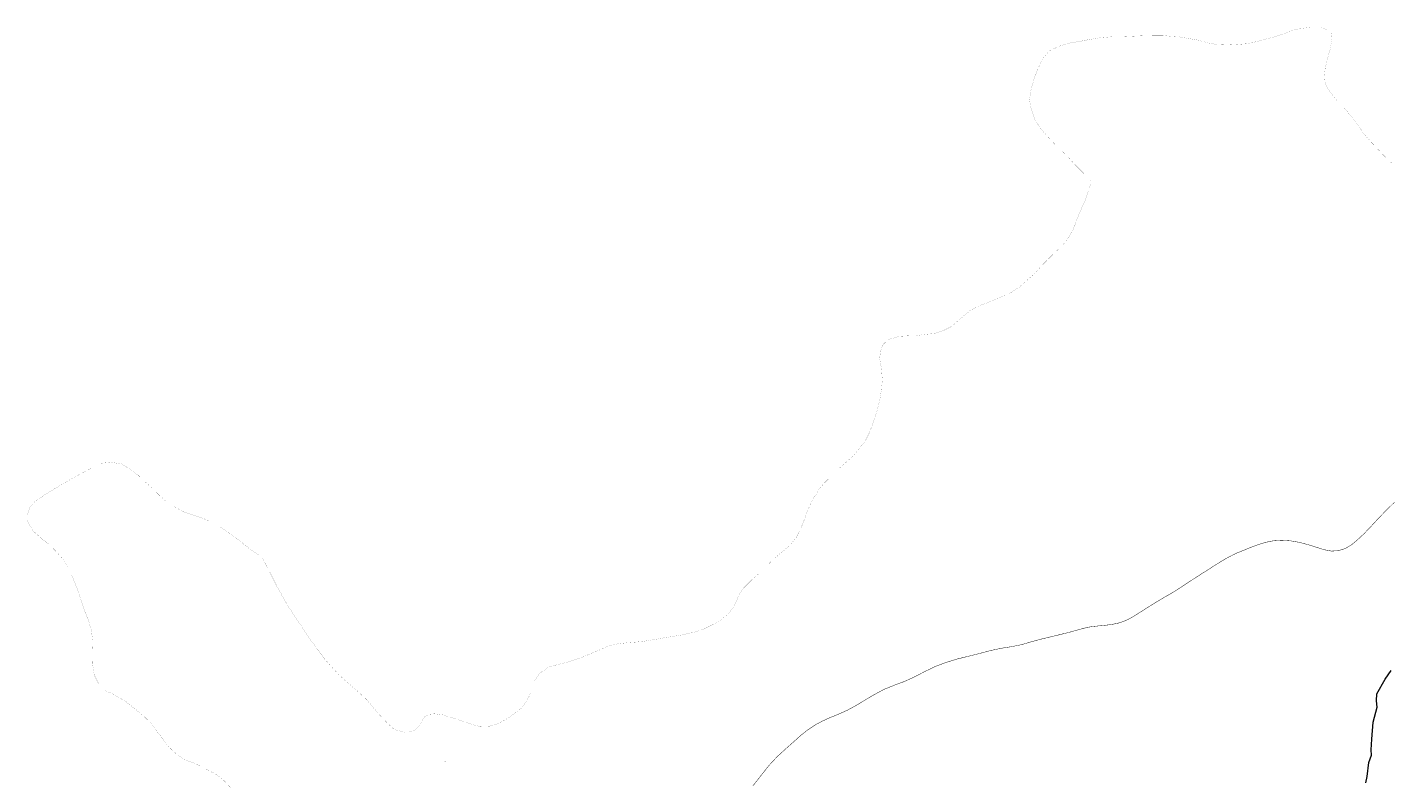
# Model space of a CAD drawing. Header units: metres. Extents: x 347609 to 404409, y 8548087 to 8605413.
# Tile 25 of 46: x 389090 to 390665, y 8579085 to 8579961. Entities that reach past the tile are written whole.
import ezdxf

# ---------------------------------------------------------------- set-up
doc = ezdxf.new("R2010")
doc.units = ezdxf.units.M
doc.linetypes.add('ACAD_ISO04W100', pattern=[30, 24, -3, 0, -3])
doc.layers.add('01. RIO', color=7, linetype='Continuous', lineweight=5, true_color=0x2776bb)
doc.layers.add('Red vial nacional', color=242, linetype='Continuous', lineweight=40)
doc.layers.add('Red vial vecinal', color=241, linetype='ACAD_ISO04W100', lineweight=30)
doc.layers.add('ZR_LIMA_PSAD56_A_WGS84', color=210, linetype='Continuous')
doc.styles.get("Standard").update_dxf_attribs({"font": 'simplex.shx'})

# ---------------------------------------------------------------- blocks, each defined once
blk = doc.blocks.new('REIORORI')
at = {"layer": '01. RIO', "color": 152, "lineweight": 15, "true_color": 0x2776bb, "flags": 128}
blk.add_lwpolyline([(390638, 8579087.3), (390639.7, 8579094.8), (390641.6, 8579110.8), (390644.6, 8579119.4), (390644.2, 8579125.6), (390645.1, 8579137.8), (390646.4, 8579157.6), (390651.3, 8579174.8), (390650.2, 8579182.4), (390650.6, 8579190.5), (390660.4, 8579207.2), (390667.5, 8579217.5)], dxfattribs=at)

msp = doc.modelspace()

# ---------------------------------------------------------------- linework, layer by layer
at = {"layer": 'Red vial nacional', "transparency": 33554623, "const_width": 0.5}
msp.add_lwpolyline([(389929.4, 8579083.9), (389938.7, 8579095.8), (389948, 8579107.6), (389957.9, 8579118.1), (389968.1, 8579127.4), (389977.3, 8579135.6), (389984.9, 8579142.4), (389992.6, 8579148.5), (390000.9, 8579154.1), (390009.6, 8579158.8), (390018.6, 8579162.9), (390028.3, 8579166.8), (390038.5, 8579171.4), (390048.8, 8579176.9), (390059.2, 8579183.2), (390069.8, 8579189.5), (390081, 8579195.5), (390092.8, 8579200.3), (390104.7, 8579204.7), (390116.3, 8579210), (390127.9, 8579216), (390139.9, 8579221.8), (390152.5, 8579226.6), (390165.5, 8579230.6), (390178.5, 8579233.8), (390191.3, 8579237), (390203.7, 8579240.3), (390216.2, 8579243), (390228.4, 8579244.9), (390240.3, 8579247.3), (390252.2, 8579250.8), (390264.1, 8579254), (390275.6, 8579256.7), (390285.8, 8579259.2), (390293.9, 8579261.2), (390298.8, 8579262.5), (390306.4, 8579264.7), (390316.1, 8579267.2), (390322.1, 8579268.2), (390329, 8579268.9), (390336.6, 8579269.6), (390344.4, 8579270.6), (390351.8, 8579272.1), (390358.5, 8579274.3), (390364.1, 8579276.9), (390370.6, 8579280.5), (390376, 8579284), (390383.6, 8579288.8), (390392.4, 8579294.4), (390397.5, 8579297.5), (390403.3, 8579300.9), (390409.7, 8579304.6), (390416.6, 8579308.7), (390423.9, 8579313.3), (390431.5, 8579318.3), (390438.6, 8579323), (390445.4, 8579327.4), (390452.1, 8579331.6), (390458.5, 8579335.7), (390464.7, 8579339.7), (390470.8, 8579343.4), (390476.8, 8579347), (390482.7, 8579350.2), (390488.8, 8579353.1), (390495.1, 8579355.6), (390500.8, 8579358), (390507.3, 8579360.6), (390514.6, 8579363.2), (390522.5, 8579365.6), (390531.2, 8579367.3), (390540.6, 8579367.9), (390550.8, 8579367.3), (390561.2, 8579365.5), (390571.1, 8579362.9), (390581, 8579359.8), (390590.3, 8579356.9), (390598.5, 8579355.4), (390606.4, 8579355.9), (390614.3, 8579358.4), (390621.8, 8579362.8), (390628.9, 8579368.9), (390636.3, 8579375.8), (390643.9, 8579383.8), (390652.1, 8579392.7), (390661.2, 8579402.1), (390671.2, 8579411.9)], dxfattribs=at)
at = {"layer": 'Red vial vecinal', "lineweight": 15, "transparency": 33554687, "const_width": 0.1}
for points in [[(390668, 8579804), (390658.7, 8579812.9), (390650.2, 8579822), (390643.4, 8579829.1), (390636.4, 8579837.3), (390630, 8579846), (390621, 8579858), (390613, 8579868), (390606, 8579875), (390600, 8579882), (390592.6, 8579892.8), (390590.4, 8579899.3), (390590, 8579903.4), (390591.1, 8579913.8), (390594, 8579926), (390597, 8579936), (390599, 8579948), (390598.5, 8579953.7), (390594.6, 8579957.8), (390586, 8579961), (390575, 8579961), (390563.3, 8579959.7), (390552.4, 8579957.4), (390542.1, 8579953), (390533, 8579950), (390521.2, 8579947), (390511.7, 8579944.4), (390501, 8579942), (390488, 8579941), (390478, 8579940.5), (390466.9, 8579940.9), (390455, 8579943), (390445, 8579946), (390433, 8579948), (390422, 8579950), (390411.5, 8579950.7), (390403.3, 8579951.5), (390393.8, 8579951.5), (390383.2, 8579951.3), (390368.7, 8579950.7), (390357.1, 8579950.2), (390344, 8579950), (390331.4, 8579948.9), (390319, 8579947), (390309, 8579945), (390297, 8579943), (390285.4, 8579939.9), (390272.4, 8579933.8), (390264, 8579924), (390259, 8579913), (390255, 8579903), (390251, 8579889), (390249.2, 8579877.7), (390250.6, 8579868.3), (390255, 8579855), (390261, 8579845.5), (390268, 8579837), (390276.8, 8579827.6), (390286, 8579818.6), (390293, 8579812), (390302, 8579802), (390310, 8579794), (390318.8, 8579785.4), (390320.4, 8579782.8), (390320.4, 8579780.5), (390318.2, 8579774.4), (390314, 8579762), (390310, 8579753), (390306, 8579744), (390302.6, 8579734.7), (390298.6, 8579724.8), (390292.4, 8579714.5), (390286, 8579707.4), (390278, 8579700), (390270.2, 8579692.4), (390262.9, 8579684.9), (390255, 8579676), (390248, 8579670), (390238, 8579661), (390229.3, 8579655), (390221, 8579651), (390209.8, 8579646.2), (390199, 8579642), (390188.8, 8579638), (390180, 8579633), (390168, 8579623), (390159, 8579615), (390149, 8579610), (390140, 8579607), (390129, 8579606), (390118.6, 8579604.6), (390108.8, 8579604.3), (390098.9, 8579603.7), (390086, 8579600), (390079.9, 8579594.2), (390077, 8579587), (390076, 8579578), (390078, 8579567), (390079.1, 8579553.5), (390078, 8579541), (390075.9, 8579529.6), (390073, 8579518), (390068.8, 8579504.5), (390064, 8579492), (390060, 8579484), (390052.6, 8579473.7), (390045.9, 8579465.9), (390037.5, 8579458.4), (390028, 8579450), (390019, 8579441), (390012.4, 8579434.5), (390007, 8579428.3), (389998, 8579414), (389993, 8579403), (389989, 8579392), (389985, 8579382), (389979.4, 8579370.6), (389972.2, 8579362), (389961.5, 8579353), (389954.9, 8579347.4), (389946, 8579339), (389937, 8579330), (389928, 8579322), (389919, 8579313), (389913, 8579304), (389908.5, 8579293.2), (389902, 8579284), (389894, 8579277), (389884, 8579271), (389873.3, 8579265.6), (389862.6, 8579261.9), (389850, 8579259), (389837.9, 8579256.8), (389826, 8579255), (389815, 8579253), (389802.7, 8579251), (389793.9, 8579250.2), (389785, 8579249.5), (389774.5, 8579248.4), (389763, 8579246), (389752, 8579241), (389740, 8579236), (389729.3, 8579231.6), (389716.6, 8579227.4), (389705.5, 8579224.6), (389693, 8579221.3), (389683, 8579214), (389677, 8579205), (389672.8, 8579192.4), (389669.6, 8579185.1), (389663, 8579175), (389654.9, 8579168.4), (389644.8, 8579161.4), (389635.1, 8579156), (389625, 8579153), (389613.6, 8579152.6), (389604.7, 8579154.9), (389593, 8579159), (389581.6, 8579162.7), (389571, 8579166), (389561.2, 8579167.3), (389554, 8579166.6), (389549.8, 8579163.5), (389544.3, 8579154.7), (389541.5, 8579150.7), (389537.2, 8579147.7), (389531.9, 8579146.4), (389526.1, 8579146.1), (389515, 8579149), (389507.9, 8579155.4), (389496, 8579168), (389482.8, 8579183.8), (389473.2, 8579192.7), (389461.1, 8579203.1), (389450.6, 8579212.5), (389441.8, 8579222.2), (389434, 8579231), (389425, 8579243), (389418.8, 8579251.8), (389410, 8579265), (389403, 8579275), (389397, 8579284), (389389, 8579297), (389379, 8579315), (389373, 8579327), (389364.3, 8579343.8), (389361.7, 8579347.5), (389358, 8579351), (389349, 8579357), (389340.7, 8579363.6), (389331, 8579371), (389321.4, 8579378.3), (389313, 8579384), (389301, 8579390), (389292, 8579394), (389282, 8579397.3), (389271, 8579401), (389260, 8579407), (389251, 8579413), (389243, 8579420), (389235.8, 8579427.5), (389226.9, 8579435.3), (389218.5, 8579443.4), (389209.2, 8579450.2), (389199.3, 8579456.3), (389187.1, 8579458), (389176, 8579457), (389166, 8579452), (389149, 8579443), (389140, 8579438), (389130.8, 8579432.6), (389120.7, 8579426.8), (389112, 8579421.2), (389101.4, 8579414.4), (389096.7, 8579410.5), (389093.6, 8579405.9), (389090.7, 8579397.2), (389090.6, 8579394.8)], [(389090.6, 8579394.8), (389090.5, 8579392.2), (389091.8, 8579387.1), (389098, 8579378), (389107, 8579370), (389115, 8579364), (389122.7, 8579356.2), (389131, 8579347), (389137, 8579337), (389142, 8579327), (389146, 8579318), (389149, 8579309.4), (389152.9, 8579298.4), (389157, 8579286), (389161, 8579276), (389164.8, 8579263), (389166.2, 8579250.6), (389165.6, 8579235.2), (389166, 8579225), (389168, 8579212), (389173, 8579202), (389181, 8579194), (389192, 8579189), (389205, 8579181), (389215, 8579173), (389224, 8579165.7), (389232, 8579158), (389239.4, 8579148.2), (389245.5, 8579140.6), (389252, 8579132), (389256.6, 8579126.6), (389261, 8579122.6), (389265, 8579119), (389270.8, 8579115.3), (389275.4, 8579113.3), (389286.1, 8579109.1), (389298, 8579103), (389311, 8579096), (389318, 8579090), (389325.1, 8579082.4)], [(389090.6, 8579394.8), (389090.5, 8579392.2), (389091.8, 8579387.1), (389098, 8579378), (389107, 8579370), (389115, 8579364), (389122.7, 8579356.2), (389131, 8579347), (389137, 8579337), (389142, 8579327), (389146, 8579318), (389149, 8579309.4), (389152.9, 8579298.4), (389157, 8579286), (389161, 8579276), (389164.8, 8579263), (389166.2, 8579250.6), (389165.6, 8579235.2), (389166, 8579225), (389168, 8579212), (389173, 8579202), (389181, 8579194), (389192, 8579189), (389205, 8579181), (389215, 8579173), (389224, 8579165.7), (389232, 8579158), (389239.4, 8579148.2), (389245.5, 8579140.6), (389252, 8579132), (389256.6, 8579126.6), (389261, 8579122.6), (389265, 8579119), (389270.8, 8579115.3), (389275.4, 8579113.3), (389286.1, 8579109.1), (389298, 8579103), (389311, 8579096), (389318, 8579090), (389325.1, 8579082.4)]]:
    msp.add_lwpolyline(points, dxfattribs=at)

# ---------------------------------------------------------------- block references
msp.add_blockref('REIORORI', (0, 0))

# ---------------------------------------------------------------- texts
at = {"layer": 'ZR_LIMA_PSAD56_A_WGS84', "color": 0, "lineweight": 0, "insert": (389571.7, 8579112.3), "char_height": 0.5, "width": 3.143, "attachment_point": 7}
msp.add_mtext('\\fMS Shell Dlg 2|i0|b0;\\H0.515938;P17067910', dxfattribs=at)

doc.saveas('drawing.dxf')
